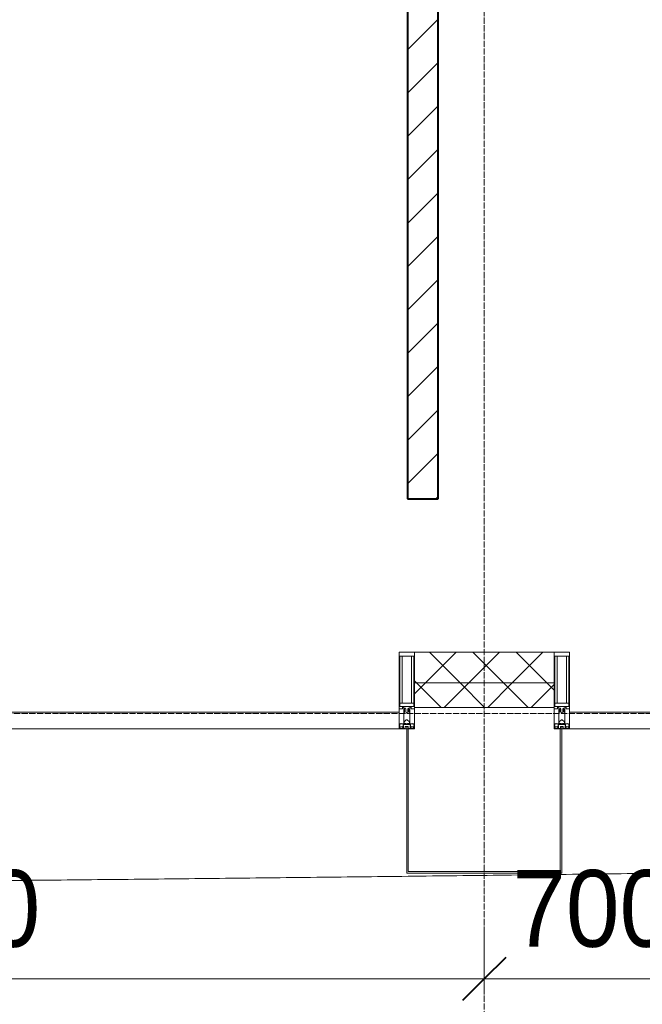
# Model space of a CAD drawing. Header units: millimetres. Extents: x 5617 to 183965, y 7718 to 172958.
# Tile 64 of 120: x 67212 to 69239, y 14453 to 17661. Entities that reach past the tile are written whole.
import ezdxf

# ---------------------------------------------------------------- set-up
doc = ezdxf.new("R2010")
doc.units = ezdxf.units.MM
doc.linetypes.add('ADSK_Линия сетки', pattern=[25, 20, -2.5, 0, -2.5])
doc.linetypes.add('Линия сетки', pattern=[25, 20, -2.5, 0, -2.5])
for name, color, linetype, lineweight in [('Импосты витража', 7, 'Continuous', 18), ('Колонны', 7, 'Continuous', 18), ('Оси', 7, 'Continuous', 9), ('Панели витража', 7, 'Continuous', 18), ('Размеры', 7, 'Continuous', 9), ('Размеры-100', 7, 'Continuous', 9), ('Стены разрез', 7, 'Continuous', 40), ('Стены штриховка', 7, 'Continuous', 40), ('Форма', 7, 'Continuous', 18), ('Элементы узлов', 7, 'Continuous', 18)]:
    doc.layers.add(name, color=color, linetype=linetype, lineweight=lineweight)
doc.styles.add('Arial', font='arial.ttf', dxfattribs={"width": 0.9, "height": 250})
doc.dimstyles.new('Основной_2_5_мм', dxfattribs={"dimscale": 304.8, "dimtxt": 255.06485, "dimasz": 0.463911, "dimexe": 0.492126, "dimexo": 0.492126, "dimgap": 0.098425, "dimtad": 1, "dimdec": 0, "dimdsep": 46, "dimtxsty": 'Arial', "dimblk1": 'OBLIQUE', "dimblk2": 'OBLIQUE', "dimsah": 1, "dimcen": 0.09, "dimdle": 0.492126, "dimazin": 2, "dimtfac": 1, "dimtdec": 4, "dimtix": 1, "dimtmove": 0, "dimatfit": 3, "dimfxl": 1, "dimtvp": 1, "dimtolj": 1, "dimtzin": 0, "dimlwd": 20, "dimlwe": 20, "dimarcsym": 2})
pattern_1 = [(45, (0, 0), (-70.71068, 70.71068), []), (135, (0, 0), (-70.71068, -70.71068), [])]

# ---------------------------------------------------------------- blocks, each defined once
blk = doc.blocks.new('135_SLK_K4_AR_rvt-1-МКСС_К4_L05_18_600_')
at = {"layer": 'Стены разрез', "lineweight": 9, "true_color": 0xcccccc}
h = blk.add_hatch(dxfattribs=at)
h.set_pattern_fill('FP_3', color=254, style=0, pattern_type=2)
h.set_pattern_definition([(45, (0, 0), (-70.71068, 70.71068), [])])
h.paths.add_polyline_path([(118500, 16100), (118600, 16100), (118600, 19600), (118500, 19600), (118500, 16976.3)])
at = {"layer": 'Стены разрез', "color": 254, "true_color": 0xcccccc}
for p, q in [((118600, 16100), (118600, 19600)), ((118500, 18900), (118500, 16100)), ((118500, 16100), (118600, 16100))]:
    blk.add_line(p, q, dxfattribs=at)
blk = doc.blocks.new('System Panel - A_PAN_Glass-7506762-МКСС_К4_L05_18_600_')
at = {"layer": 'Панели витража', "color": 254, "lineweight": 5, "true_color": 0xcccccc}
for p, q in [((656.25, 55), (-656.25, 55)), ((-656.25, 55), (-656.25, 0)), ((656.25, 0), (656.25, 55)), ((-656.25, 0), (656.25, 0))]:
    blk.add_line(p, q, dxfattribs=at)
blk = doc.blocks.new('Rectangular Mullion - 50Wx250H-2623690-МКСС_К4_L05_18_600_')
at = {"layer": 'Элементы узлов', "color": 254, "lineweight": 5, "true_color": 0xcccccc}
for p, q in [((-25, 65.2), (-25, 250)), ((-25, 250), (0, 250)), ((-23, 237.3), (0, 237.3)), ((-23, 237.3), (-23, 73.6)), ((-14.9, 84), (-14.9, 237.3)), ((25, 250), (0, 250)), ((23, 237.3), (0, 237.3)), ((14.9, 84), (14.9, 237.3)), ((23, 237.3), (23, 73.6)), ((25, 65.2), (25, 250)), ((-14, 65.2), (-25, 65.2)), ((0, 84), (-23, 84)), ((-0.5, 73.6), (-23, 73.6)), ((-14, 71.3), (-14, 65.2)), ((-10, 71.3), (-14, 71.3)), ((-10, 53), (-10, 71.3)), ((-7, 65.2), (-5.9, 67.3)), ((-7, 65.2), (-7, 54.7)), ((-4.1, 67.3), (-5.9, 67.3)), ((-4.1, 67.3), (-2.9, 65.1)), ((-2.9, 65.1), (-2.9, 54.6)), ((0, 84), (23, 84)), ((0.5, 73.6), (23, 73.6)), ((4.1, 67.3), (2.9, 65.1)), ((2.9, 65.1), (2.9, 54.6)), ((4.1, 67.3), (5.9, 67.3)), ((7, 65.2), (5.9, 67.3)), ((7, 65.2), (7, 54.7)), ((10, 71.3), (14, 71.3)), ((10, 53), (10, 71.3)), ((14, 71.3), (14, 65.2)), ((14, 65.2), (25, 65.2)), ((-8.7, 53), (-10, 53)), ((-10, 53), (-10, 17)), ((-8.7, 53), (-7, 54.7)), ((-1.3, 53), (-2.9, 54.6)), ((0, 53), (-1.3, 53)), ((0, 53), (1.3, 53)), ((1.3, 53), (2.9, 54.6)), ((8.7, 53), (7, 54.7)), ((8.7, 53), (10, 53)), ((10, 53), (10, 17)), ((-23.8, 14.6), (-25, 14.2)), ((-25, 0), (-25, 14.2)), ((-22.3, 17), (-23.8, 17)), ((-23.8, 17), (-23.8, 14.6)), ((-22.5, 10.6), (-23.8, 14.6)), ((-22.5, 10.6), (-23.7, 9.9)), ((-23.7, 1.3), (-23.7, 9.9)), ((-23.7, 1.3), (-11.8, 1.3)), ((-23.2, 10.2), (-22.5, 8)), ((-22.5, 8), (-22.5, 4.5)), ((-21.3, 4.5), (-22.5, 4.5)), ((-22.3, 17), (-22.3, 16)), ((-22.3, 16), (-21.3, 16)), ((-19, 17.6), (-21.3, 16)), ((-21.3, 4.5), (-21.3, 6.5)), ((-21.3, 6.5), (-14.2, 6.5)), ((-18.4, 16.6), (-19, 17.6)), ((-7.4, 16.6), (-18.4, 16.6)), ((-14.2, 6.5), (-14.2, 4.5)), ((-13.2, 4.5), (-14.2, 4.5)), ((-13.2, 4.5), (-12.2, 7.2)), ((-12.7, 7.6), (-11.3, 11.4)), ((-12.7, 7.6), (-11.8, 6.9)), ((-12.2, 9), (-12.2, 14.8)), ((-12.2, 14.8), (0, 14.8)), ((-11.8, 1.3), (-11.8, 6.9)), ((-10.5, 11.2), (-11.3, 11.4)), ((-10.5, 1.5), (-10.5, 11.2)), ((-4.8, 1.5), (-10.5, 1.5)), ((-10, 17), (-7.5, 17)), ((-8.5, 23), (-1.5, 30)), ((-8.5, 18.5), (-8.5, 23)), ((-7.5, 18.5), (-8.5, 18.5)), ((-7.5, 17), (-7.5, 18.5)), ((-7.4, 18), (-7.4, 16.6)), ((-2.6, 18), (-7.4, 18)), ((0, 8), (-4.8, 8)), ((-4.8, 1.5), (-4.8, 8)), ((-2.6, 18), (-2.6, 16.8)), ((-2.6, 16.8), (0, 16.8)), ((-1.5, 30), (0, 30)), ((1.5, 30), (0, 30)), ((2.6, 16.8), (0, 16.8)), ((0, 14.8), (0, 16.8)), ((0, 14.8), (0, 16.8)), ((12.2, 14.8), (0, 14.8)), ((0, 0), (0, 8)), ((0, 8), (4.8, 8)), ((0, 0), (0, 8)), ((8.5, 23), (1.5, 30)), ((2.6, 18), (2.6, 16.8)), ((2.6, 18), (7.4, 18)), ((4.8, 1.5), (4.8, 8)), ((4.8, 1.5), (10.5, 1.5)), ((7.4, 18), (7.4, 16.6)), ((7.4, 16.6), (18.4, 16.6)), ((7.5, 18.5), (8.5, 18.5)), ((7.5, 17), (7.5, 18.5)), ((10, 17), (7.5, 17)), ((8.5, 18.5), (8.5, 23)), ((10.5, 11.2), (11.3, 11.4)), ((10.5, 1.5), (10.5, 11.2)), ((12.7, 7.6), (11.3, 11.4)), ((12.7, 7.6), (11.8, 6.9)), ((11.8, 1.3), (11.8, 6.9)), ((23.7, 1.3), (11.8, 1.3)), ((12.2, 9), (12.2, 14.8)), ((13.2, 4.5), (12.2, 7.2)), ((13.2, 4.5), (14.2, 4.5)), ((21.3, 6.5), (14.2, 6.5)), ((14.2, 6.5), (14.2, 4.5)), ((18.4, 16.6), (19, 17.6)), ((19, 17.6), (21.3, 16)), ((22.3, 16), (21.3, 16)), ((21.3, 4.5), (21.3, 6.5)), ((21.3, 4.5), (22.5, 4.5)), ((22.3, 17), (22.3, 16)), ((22.3, 17), (23.8, 17)), ((22.5, 10.6), (23.8, 14.6)), ((22.5, 10.6), (23.7, 9.9)), ((23.2, 10.2), (22.5, 8)), ((22.5, 8), (22.5, 4.5)), ((23.7, 1.3), (23.7, 9.9)), ((23.8, 17), (23.8, 14.6)), ((23.8, 14.6), (25, 14.2)), ((25, 0), (25, 14.2)), ((-25, 0), (0, 0)), ((25, 0), (0, 0))]:
    blk.add_line(p, q, dxfattribs=at)
for centre, start, end in [((-0.5, 73.1), 360, 90), ((0.5, 73.1), 90, 180)]:
    blk.add_arc(centre, 0.5, start, end, dxfattribs=at)
blk = doc.blocks.new('Rectangular Mullion - R_StandardFrame_50Wx250H-V47-МКСС_К4_L05_18_600_')
at = {"layer": 'Импосты витража', "color": 254, "lineweight": 5, "true_color": 0xcccccc}
for p, q in [((-25, -250), (-25, 0)), ((-25, 0), (0, 0)), ((5, 0), (25, 0)), ((25, 0), (25, -250)), ((25, -250), (-25, -250))]:
    blk.add_line(p, q, dxfattribs=at)
blk = doc.blocks.new('Rectangular Mullion - R_StandardFrame_50Wx250H-7506756-МКСС_К4_L05_18_600_')
at = {"layer": 'Импосты витража', "color": 254, "lineweight": 5, "true_color": 0xcccccc}
for p, q in [((-25, -250), (-25, 0)), ((-25, 0), (-5, 0)), ((0, 0), (25, 0)), ((25, 0), (25, -250)), ((25, -250), (-25, -250))]:
    blk.add_line(p, q, dxfattribs=at)
blk = doc.blocks.new('A_SLK_PAN_Type1 - Прямой тип панели-6537457-МКСС_К4_L05_18_600_')
at = {"layer": 'Колонны', "color": 254, "lineweight": 5, "true_color": 0xcccccc}
for p, q in [((-252.5, 470), (252.5, 470)), ((-252.5, 0), (-252.5, 470)), ((-247.5, 465), (-247.5, 0)), ((247.5, 465), (-247.5, 465)), ((247.5, 0), (247.5, 465)), ((252.5, 470), (252.5, 0)), ((-247.5, 0), (-252.5, 0)), ((252.5, 0), (247.5, 0))]:
    blk.add_line(p, q, dxfattribs=at)
blk = doc.blocks.new('135_SLK_K4_AR_FCD_rvt-1-МКСС_К4_L05_18_600_')
at = {"layer": 'Стены разрез', "lineweight": 5, "true_color": 0xcccccc}
h = blk.add_hatch(dxfattribs=at)
h.set_pattern_fill('FP_4', color=254, style=0, pattern_type=2)
h.set_pattern_definition(pattern_1)
h.paths.add_polyline_path([(118977.5, 15500), (118977.5, 15600), (118522.5, 15600), (118522.5, 15500)])
h = blk.add_hatch(dxfattribs=at)
h.set_pattern_fill('FP_4', color=254, style=0, pattern_type=2)
h.set_pattern_definition(pattern_1)
h.paths.add_polyline_path([(118977.5, 15420), (118977.5, 15500), (118522.5, 15500), (118522.5, 15420)])
at = {"layer": 'Стены разрез', "color": 254, "lineweight": 9, "true_color": 0xcccccc}
for p, q in [((118977.5, 15600), (118522.5, 15600)), ((118522.5, 15600), (118522.5, 15420)), ((118977.5, 15420), (118977.5, 15600)), ((118522.5, 15420), (118977.5, 15420))]:
    blk.add_line(p, q, dxfattribs=at)
at = {"layer": 'Стены штриховка', "color": 254, "lineweight": 9, "true_color": 0xcccccc}
blk.add_line((118977.5, 15500), (118522.5, 15500), dxfattribs=at)
at = {"layer": 'Форма', "color": 254, "lineweight": 9, "true_color": 0xcccccc}
blk.add_open_spline([(115402.5, 14841.8), (115450.8, 14842.1), (115604.9, 14843.1), (115864.6, 14844.8), (116181.8, 14847.2), (116499.1, 14849.7), (116816.4, 14852.4), (117133.5, 14855.3), (117450.7, 14858.4), (117768, 14861.6), (118085.3, 14865.1), (118402.4, 14868.6), (118719.6, 14872.4), (119036.9, 14876.2), (119354.1, 14880.3), (119671.3, 14884.4), (119988.4, 14888.7), (120305.7, 14893.2), (120623, 14897.8), (120940.1, 14902.5), (121257.2, 14907.3), (121574.5, 14912.2), (121891.8, 14917.3), (122208.9, 14922.4), (122526, 14927.7), (122843.3, 14933), (123160.6, 14938.5), (123477.7, 14944), (123794.8, 14949.6), (124059.2, 14954.4), (124270.8, 14958.2), (124482.2, 14962.1), (124746.5, 14967), (125010.7, 14971.9), (125222.2, 14975.9), (125380.9, 14978.9), (125539.5, 14981.9), (125751, 14985.9), (126015.2, 14991), (126332.3, 14997.1), (126596.7, 15002.2), (126808.3, 15006.4), (127019.7, 15010.5), (127283.9, 15015.7), (127548.1, 15020.9), (127759.6, 15025), (127918.3, 15028.2), (128077, 15031.3), (128288.5, 15035.5), (128552.6, 15040.7), (128816.8, 15045.9), (129028.3, 15050), (129187.1, 15053.2), (129345.8, 15056.3), (129557.2, 15060.4), (129821.3, 15065.5), (130085.5, 15070.6), (130297, 15074.7), (130455.8, 15077.7), (130614.6, 15080.8), (130826, 15084.8), (131037.2, 15088.7), (131248.5, 15092.6), (131407, 15095.5), (131565.7, 15098.4), (131724.6, 15101.3), (131883.4, 15104.1), (132041.9, 15106.9), (132200.4, 15109.7), (132358.7, 15112.4), (132517.1, 15115.1), (132675.6, 15117.8), (132807.9, 15119.9), (132913.8, 15121.7), (132993.3, 15122.9), (133072.8, 15124.2), (133178.7, 15125.9), (133310.8, 15127.9), (133469.1, 15130.4), (133627.4, 15132.7), (133785.7, 15135), (133944.2, 15137.3), (134076.5, 15139.1), (134182.5, 15140.5), (134262.2, 15141.5), (134341.8, 15142.6), (134447.7, 15143.9), (134579.7, 15145.5), (134737.9, 15147.4), (134896, 15149.1), (135054.1, 15150.8), (135212.6, 15152.4), (135345, 15153.6), (135451.2, 15154.5), (135531.1, 15155.2), (135611, 15155.8), (135717.5, 15156.6), (135850.6, 15157.6), (136010.2, 15158.5), (136222.4, 15159.6), (136486.6, 15160.6), (136696, 15160.9), (136800, 15160.9)], degree=3, knots=[-0.4216038, -0.4216038, -0.4216038, -0.4216038, -0.41875, -0.4125, -0.40625, -0.4, -0.39375, -0.3875, -0.38125, -0.375, -0.36875, -0.3625, -0.35625, -0.35, -0.34375, -0.3375, -0.33125, -0.325, -0.31875, -0.3125, -0.30625, -0.3, -0.29375, -0.2875, -0.28125, -0.275, -0.26875, -0.2625, -0.25625, -0.25, -0.246875, -0.24375, -0.2375, -0.23125, -0.228125, -0.225, -0.221875, -0.21875, -0.2125, -0.20625, -0.2, -0.196875, -0.19375, -0.1875, -0.18125, -0.178125, -0.175, -0.171875, -0.16875, -0.1625, -0.15625, -0.153125, -0.15, -0.146875, -0.14375, -0.1375, -0.13125, -0.128125, -0.125, -0.121875, -0.11875, -0.1125, -0.109375, -0.10625, -0.103125, -0.1, -0.096875, -0.09375, -0.090625, -0.0875, -0.084375, -0.08125, -0.078125, -0.0765625, -0.075, -0.0734375, -0.071875, -0.06875, -0.065625, -0.0625, -0.059375, -0.05625, -0.053125, -0.0515625, -0.05, -0.0484375, -0.046875, -0.04375, -0.040625, -0.0375, -0.034375, -0.03125, -0.028125, -0.0265625, -0.025, -0.0234375, -0.021875, -0.01875, -0.015625, -0.0125, -0.00625, 0, 0, 0, 0], dxfattribs=at)
at = {"layer": 'Импосты витража', "color": 254, "lineweight": 5, "true_color": 0xcccccc}
for p in [(118497.5, 15350), (119002.5, 15350)]:
    blk.add_blockref('Rectangular Mullion - 50Wx250H-2623690-МКСС_К4_L05_18_600_', p, dxfattribs=at)
at = {"layer": 'Импосты витража', "color": 254, "lineweight": 5, "true_color": 0xcccccc, "extrusion": (0, 0, -1), "rotation": 180}
for name, p in [('Rectangular Mullion - R_StandardFrame_50Wx250H-V47-МКСС_К4_L05_18_600_', (-118497.5, 15350)), ('Rectangular Mullion - R_StandardFrame_50Wx250H-7506756-МКСС_К4_L05_18_600_', (-119002.5, 15350))]:
    blk.add_blockref(name, p, dxfattribs=at)
at = {"layer": 'Колонны', "color": 254, "lineweight": 5, "true_color": 0xcccccc, "rotation": 180}
blk.add_blockref('A_SLK_PAN_Type1 - Прямой тип панели-6537457-МКСС_К4_L05_18_600_', (118750, 15350), dxfattribs=at)
at = {"layer": 'Панели витража', "color": 254, "lineweight": 5, "true_color": 0xcccccc}
for p in [(117816.3, 15350), (119683.8, 15350)]:
    blk.add_blockref('System Panel - A_PAN_Glass-7506762-МКСС_К4_L05_18_600_', p, dxfattribs=at)
blk = doc.blocks.new('DIMBLOCK20-МКСС_К4_L05_18_600_')
at = {"layer": 'Размеры-100', "lineweight": 20, "transparency": 16777216}
for p, q in [((65124.8, 14535.5), (65124.8, 14685.5)), ((68724.8, 14535.5), (68724.8, 14685.5)), ((65124.8, 14535.5), (68724.8, 14535.5)), ((65124.8, 14535.5), (65124.8, 14485.5)), ((68724.8, 14535.5), (68724.8, 14485.5))]:
    blk.add_line(p, q, dxfattribs=at)
at = {"layer": 'Размеры-100', "lineweight": 40, "transparency": 16777216}
for p, q in [((65124.8, 14535.5), (65195.5, 14606.2)), ((68724.8, 14535.5), (68795.5, 14606.2)), ((65124.8, 14535.5), (65054.1, 14464.8)), ((68724.8, 14535.5), (68654.1, 14464.8))]:
    blk.add_line(p, q, dxfattribs=at)
at = {"layer": 'Размеры-100', "color": 0, "lineweight": 20, "transparency": 16777216, "insert": (66579.5, 14890.1), "char_height": 250, "width": 828.765, "attachment_point": 1, "line_spacing_factor": 0.941778, "style": 'Arial'}
blk.add_mtext('3600', dxfattribs=at)
blk = doc.blocks.new('_Oblique')
at = {"color": 0, "linetype": 'ByBlock', "lineweight": -2}
blk.add_line((-0.5, -0.5), (0.5, 0.5), dxfattribs=at)
blk = doc.blocks.new('DIMBLOCK21-МКСС_К4_L05_18_600_')
at = {"layer": 'Размеры-100', "lineweight": 20, "transparency": 16777216}
for p, q in [((68724.8, 14535.5), (68724.8, 14685.5)), ((69424.8, 14535.5), (69424.8, 14685.5)), ((68724.8, 14535.5), (69424.8, 14535.5)), ((68724.8, 14535.5), (68724.8, 14485.5)), ((69424.8, 14535.5), (69424.8, 14485.5))]:
    blk.add_line(p, q, dxfattribs=at)
at = {"layer": 'Размеры-100', "lineweight": 40, "transparency": 16777216}
for p, q in [((68724.8, 14535.5), (68795.5, 14606.2)), ((69424.8, 14535.5), (69495.5, 14606.2)), ((68724.8, 14535.5), (68654.1, 14464.8)), ((69424.8, 14535.5), (69354.1, 14464.8))]:
    blk.add_line(p, q, dxfattribs=at)
at = {"layer": 'Размеры-100', "color": 0, "lineweight": 20, "transparency": 16777216, "insert": (68815.8, 14890.1), "char_height": 250, "width": 621.573, "attachment_point": 1, "line_spacing_factor": 0.941778, "style": 'Arial'}
blk.add_mtext('700', dxfattribs=at)

msp = doc.modelspace()

# ---------------------------------------------------------------- linework, layer by layer
at = {"layer": 'Оси', "linetype": 'Линия сетки'}
msp.add_line((68724.8, 12025.7), (68724.8, 33150), dxfattribs=at)
at = {"layer": 'Оси', "linetype": 'ADSK_Линия сетки'}
msp.add_line((86966.3, 15400), (26901, 15400), dxfattribs=at)

# ---------------------------------------------------------------- block references
at = {"lineweight": 5}
for name in ['135_SLK_K4_AR_FCD_rvt-1-МКСС_К4_L05_18_600_', '135_SLK_K4_AR_rvt-1-МКСС_К4_L05_18_600_']:
    msp.add_blockref(name, (-50025.2, 0), dxfattribs=at)

# ---------------------------------------------------------------- dimensions: what is measured, and where the dimension line sits
at = {"layer": 'Размеры', "lineweight": 20}
for base, p1, p2, override, picture, middle in [((68724.8, 14535.5), (65124.8, 14635.5), (68724.8, 14635.5), {"dimpost": '<>', "dimfxl": 3600}, 'DIMBLOCK20-МКСС_К4_L05_18_600_', (66924.8, 14693.3)), ((69424.8, 14535.5), (68724.8, 14635.5), (69424.8, 14635.5), {"dimpost": '<>', "dimfxl": 700}, 'DIMBLOCK21-МКСС_К4_L05_18_600_', (69074.8, 14693.2))]:
    dim = msp.add_linear_dim(base=base, p1=p1, p2=p2, dimstyle='Основной_2_5_мм', override=override, dxfattribs=at)
    dim.commit()
    dim.dimension.update_dxf_attribs({"geometry": picture, "text_midpoint": middle})

doc.saveas('drawing.dxf')
